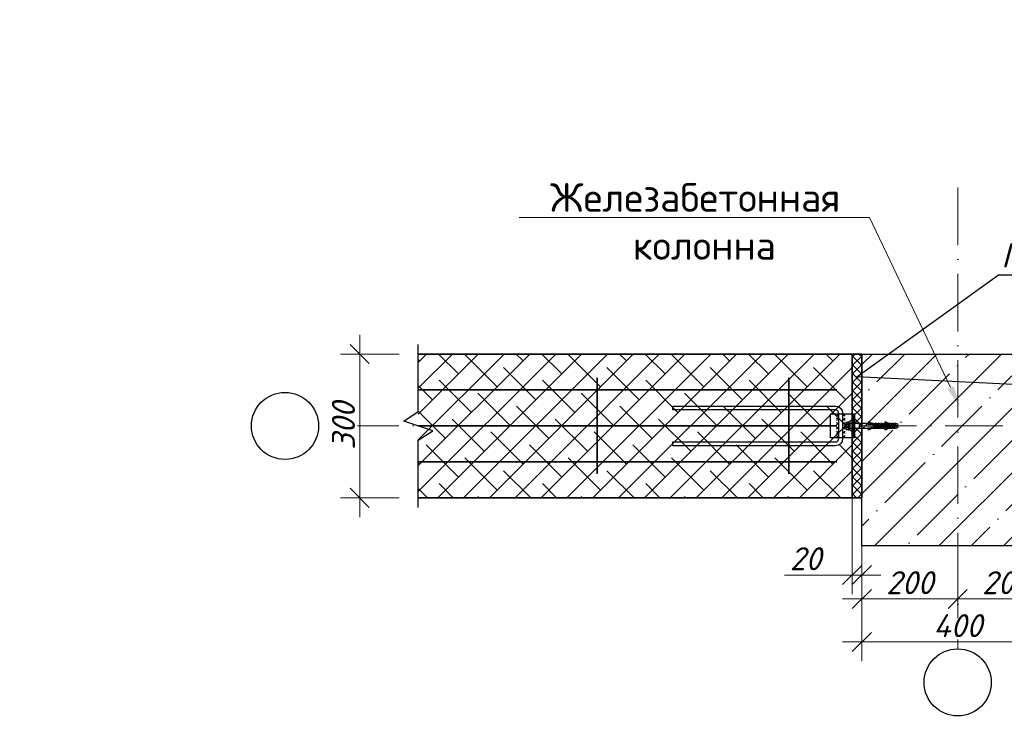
# Model space of a CAD drawing. Header units: millimetres. Extents: x 363306 to 7757304, y 1022887 to 1207196.
# Tile 242 of 256: x 1168146 to 1178416, y 1066364 to 1073808. Entities that reach past the tile are written whole.
import ezdxf
from ezdxf import colors
from ezdxf.entities.mleader import LeaderData, LeaderLine
from ezdxf.math import Vec2, Vec3

# ---------------------------------------------------------------- set-up
doc = ezdxf.new("R2010")
doc.units = ezdxf.units.MM
doc.linetypes.add('ACAD_ISO10W100', pattern=[18, 12, -3, 0, -3])
for name, color, linetype, lineweight in [('.', 7, 'Continuous', 15), ('gazabulok 300', 32, 'Continuous', 30), ('Линия ОС', 22, 'ACAD_ISO10W100', 9)]:
    doc.layers.add(name, color=color, linetype=linetype, lineweight=lineweight)
for name, color, linetype in [('0 @ 100', 7, 'Continuous'), ('kcd_tx', 7, 'Continuous'), ('shtrixovka', 7, 'Continuous'), ('Штрих', 7, 'Continuous')]:
    doc.layers.add(name, color=color, linetype=linetype)
doc.styles.add('iso', font='isocpeur.TTF')
doc.styles.add('ISOCPEUR', font='isocpeur.TTF')
doc.styles.get("Standard").update_dxf_attribs({"font": 'isocpeui.ttf'})
doc.styles.add('ГОСТ 2.304', font='isocpeui.ttf')
doc.dimstyles.new('Санжар', dxfattribs={"dimtxt": 240, "dimasz": 200, "dimexe": 200, "dimexo": 200, "dimgap": 50, "dimtad": 1, "dimdec": 0, "dimtxsty": 'Standard', "dimblk": 'OBLIQUE', "dimcen": 2.5, "dimdle": 200, "dimclrd": 152, "dimclre": 152, "dimclrt": 152, "dimadec": 0, "dimazin": 0, "dimtfac": 1, "dimtdec": 0, "dimtmove": 0, "dimatfit": 3, "dimldrblk": 'OBLIQUE', "dimfxl": 0, "dimlwd": 0, "dimlwe": 0, "dimarcsym": 0})
pattern_1 = [(45, (134542.7, -763697.67), (-44.9012806, 44.9012806), []), (135, (134542.7, -763697.67), (-44.9012806, -44.9012806), [])]

# ---------------------------------------------------------------- blocks, each defined once
blk = doc.blocks.new('_Oblique')
at = {"color": 0, "linetype": 'ByBlock', "lineweight": -2}
blk.add_line((-0.5, -0.5), (0.5, 0.5), dxfattribs=at)
blk = doc.blocks.new('*D973')
at = {"layer": 'Defpoints', "color": 0, "lineweight": 25, "transparency": 16777216}
for p in [(1176930, 1068570), (1178930, 1068570), (1178930, 1067317)]:
    blk.add_point(p, dxfattribs=at)
at = {"layer": 'kcd_tx', "lineweight": 0, "transparency": 16777216}
for p, q in [((1176930, 1068370), (1176930, 1067117)), ((1178930, 1068370), (1178930, 1067117)), ((1176730, 1067317), (1179130, 1067317))]:
    blk.add_line(p, q, dxfattribs=at)
at = {"layer": 'kcd_tx', "lineweight": 0, "transparency": 16777216, "xscale": 200, "yscale": 200, "zscale": 200, "rotation": 180}
blk.add_blockref('_Oblique', (1176930, 1067317), dxfattribs=at)
at = {"layer": 'kcd_tx', "lineweight": 0, "transparency": 16777216, "xscale": 200, "yscale": 200, "zscale": 200}
blk.add_blockref('_Oblique', (1178930, 1067317), dxfattribs=at)
at = {"layer": 'kcd_tx', "lineweight": 30, "transparency": 16777216, "insert": (1177930, 1067487), "char_height": 240, "attachment_point": 5, "bg_fill": 3, "box_fill_scale": 1.1, "bg_fill_color": 256, "bg_fill_true_color": 13158600, "bg_fill_transparency": 0}
blk.add_mtext('400', dxfattribs=at)
blk = doc.blocks.new('5454')
at = {"color": 1, "linetype": 'Continuous'}
for p, q in [((49304.4, 10309.9), (49314, 10314.4)), ((49314.5, 10313.2), (49305.8, 10309.2)), ((49314, 10314.4), (49314.5, 10313.2)), ((49339.2, 10309.9), (49348.8, 10314.4)), ((49349.3, 10313.2), (49340.6, 10309.2)), ((49348.8, 10314.4), (49349.3, 10313.2)), ((49387.8, 10313.4), (49387.6, 10311.5)), ((49387.6, 10311.5), (49387.6, 10299.7)), ((49388, 10313.6), (49389.8, 10313.6)), ((49389.8, 10310.6), (49389.8, 10313.9)), ((49389.8, 10297.6), (49389.8, 10313.6)), ((49390.3, 10314.4), (49390.7, 10314.4)), ((49390.7, 10314.4), (49390.3, 10314.4)), ((49391.2, 10309.1), (49391.2, 10313.9)), ((49391.2, 10313.6), (49391.2, 10313.9)), ((49391.2, 10313.1), (49391.2, 10310.6)), ((49395.2, 10313.1), (49391.7, 10313.1)), ((49395.7, 10311.5), (49395.7, 10299.7)), ((49287.1, 10306.1), (49294.3, 10306.1)), ((49287.1, 10305), (49287.1, 10306.1)), ((49287.1, 10305), (49295.4, 10305)), ((49287.6, 10309.1), (49291.6, 10310.6)), ((49287.6, 10306.1), (49287.6, 10309.1)), ((49287.6, 10305), (49287.6, 10302.1)), ((49291.6, 10300.6), (49287.6, 10302.1)), ((49291.6, 10306.1), (49291.6, 10310.6)), ((49291.6, 10310.6), (49294.2, 10310.6)), ((49291.6, 10305), (49291.6, 10300.6)), ((49294.2, 10300.6), (49291.6, 10300.6)), ((49294.2, 10310.6), (49294.2, 10306.1)), ((49294.2, 10310.6), (49294.3, 10310)), ((49294.2, 10300.6), (49294.2, 10305)), ((49294.3, 10301.2), (49294.2, 10300.6)), ((49296.3, 10310), (49294.3, 10310)), ((49294.3, 10306.1), (49294.3, 10309.2)), ((49294.3, 10307.2), (49301.2, 10307.2)), ((49294.3, 10302), (49294.3, 10305)), ((49294.3, 10302), (49294.3, 10301.2)), ((49296.3, 10301.2), (49294.3, 10301.2)), ((49295.4, 10306.1), (49300.1, 10306.1)), ((49295.4, 10305), (49295.4, 10306.1)), ((49295.9, 10310), (49297.4, 10310.6)), ((49297.4, 10300.6), (49295.9, 10301.2)), ((49297.4, 10310.6), (49297.4, 10307.2)), ((49297.4, 10310.6), (49300, 10310.6)), ((49297.4, 10300.6), (49297.4, 10306.1)), ((49300, 10300.6), (49297.4, 10300.6)), ((49300, 10307.2), (49300, 10310.6)), ((49300, 10310.6), (49300.1, 10310)), ((49300, 10306.1), (49300, 10300.6)), ((49300.1, 10301.2), (49300, 10300.6)), ((49302.1, 10310), (49300.1, 10310)), ((49300.1, 10307.2), (49300.1, 10309.2)), ((49300.1, 10302), (49300.1, 10306.1)), ((49300.1, 10303.9), (49307, 10303.9)), ((49300.1, 10302), (49300.1, 10301.2)), ((49302.1, 10301.2), (49300.1, 10301.2)), ((49301.2, 10305), (49301.2, 10307.2)), ((49301.2, 10305), (49305.9, 10305)), ((49301.7, 10310), (49303.2, 10310.6)), ((49303.2, 10300.6), (49301.7, 10301.2)), ((49303.2, 10305), (49303.2, 10310.6)), ((49303.2, 10310.6), (49305.8, 10310.6)), ((49303.2, 10303.9), (49303.2, 10300.6)), ((49305.8, 10300.6), (49303.2, 10300.6)), ((49304.4, 10309.9), (49305.8, 10309.9)), ((49305.8, 10308.8), (49305.8, 10309.9)), ((49305.8, 10305), (49305.8, 10308.8)), ((49305.8, 10308.8), (49305.9, 10308.8)), ((49305.8, 10302.4), (49305.8, 10303.9)), ((49305.9, 10302.4), (49305.8, 10302.4)), ((49305.8, 10300.6), (49305.8, 10302.4)), ((49314.5, 10298), (49305.8, 10302)), ((49305.8, 10300.6), (49314, 10296.8)), ((49305.9, 10308.8), (49308.4, 10308.8)), ((49305.9, 10305), (49305.9, 10308.8)), ((49305.9, 10307.2), (49312.8, 10307.2)), ((49305.9, 10302.4), (49305.9, 10303.9)), ((49308.4, 10302.4), (49305.9, 10302.4)), ((49307, 10306.1), (49311.7, 10306.1)), ((49307, 10303.9), (49307, 10306.1)), ((49308.4, 10308.8), (49308.7, 10309.2)), ((49309, 10301.4), (49308.4, 10302.4)), ((49308.7, 10309.2), (49309.5, 10310.6)), ((49309, 10309.2), (49308.7, 10309.2)), ((49309, 10307.2), (49309, 10309.2)), ((49311.6, 10309.2), (49309, 10309.2)), ((49309, 10301.4), (49309, 10306.1)), ((49309.5, 10300.6), (49309, 10301.4)), ((49309.5, 10310.6), (49311.6, 10310.6)), ((49309.5, 10300.6), (49311.6, 10300.6)), ((49311.6, 10310.6), (49311.7, 10309.4)), ((49311.7, 10309.2), (49311.6, 10309.2)), ((49311.6, 10307.2), (49311.6, 10309.2)), ((49311.6, 10300.6), (49311.6, 10306.1)), ((49311.6, 10300.6), (49311.7, 10301.8)), ((49311.7, 10309.4), (49314.8, 10310.6)), ((49311.7, 10307.2), (49311.7, 10309.2)), ((49314.8, 10309.2), (49311.7, 10309.2)), ((49311.7, 10301.8), (49311.7, 10306.1)), ((49311.7, 10303.9), (49318.6, 10303.9)), ((49311.7, 10301.8), (49314.8, 10300.6)), ((49312.8, 10305), (49312.8, 10307.2)), ((49312.8, 10305), (49317.5, 10305)), ((49314, 10296.8), (49314.5, 10298)), ((49314.8, 10310.6), (49315.3, 10310.6)), ((49314.8, 10305), (49314.8, 10309.2)), ((49315.3, 10309.2), (49314.8, 10309.2)), ((49314.8, 10300.6), (49314.8, 10303.9)), ((49314.8, 10300.6), (49315.3, 10300.6)), ((49315.3, 10310.6), (49315.3, 10309.2)), ((49315.3, 10310.6), (49317.4, 10310.6)), ((49317.4, 10300.6), (49315.3, 10300.6)), ((49317.4, 10305), (49317.4, 10310.6)), ((49317.4, 10310.6), (49317.5, 10310)), ((49317.4, 10303.9), (49317.4, 10300.6)), ((49317.5, 10301.2), (49317.4, 10300.6)), ((49319.5, 10310), (49317.5, 10310)), ((49317.5, 10305), (49317.5, 10309.2)), ((49317.5, 10307.2), (49324.4, 10307.2)), ((49317.5, 10302), (49317.5, 10303.9)), ((49317.5, 10301.2), (49317.5, 10302)), ((49319.5, 10301.2), (49317.5, 10301.2)), ((49318.6, 10306.1), (49323.3, 10306.1)), ((49318.6, 10303.9), (49318.6, 10306.1)), ((49319.1, 10310), (49320.6, 10310.6)), ((49320.6, 10300.6), (49319.1, 10301.2)), ((49320.6, 10310.6), (49320.6, 10307.2)), ((49320.6, 10310.6), (49323.2, 10310.6)), ((49320.6, 10300.6), (49320.6, 10306.1)), ((49323.2, 10300.6), (49320.6, 10300.6)), ((49323.2, 10307.2), (49323.2, 10310.6)), ((49323.2, 10310.6), (49323.3, 10310)), ((49323.2, 10306.1), (49323.2, 10300.6)), ((49323.3, 10301.2), (49323.2, 10300.6)), ((49325.3, 10310), (49323.3, 10310)), ((49323.3, 10307.2), (49323.3, 10309.2)), ((49323.3, 10302), (49323.3, 10306.1)), ((49323.3, 10303.9), (49330.2, 10303.9)), ((49323.3, 10303.9), (49330.2, 10303.9)), ((49323.3, 10301.2), (49323.3, 10302)), ((49325.3, 10301.2), (49323.3, 10301.2)), ((49324.4, 10305), (49324.4, 10307.2)), ((49324.4, 10305), (49329.1, 10305)), ((49324.9, 10310), (49326.4, 10310.6)), ((49326.4, 10300.6), (49324.9, 10301.2)), ((49326.4, 10305), (49326.4, 10310.6)), ((49326.4, 10310.6), (49329, 10310.6)), ((49326.4, 10303.9), (49326.4, 10300.6)), ((49329, 10300.6), (49326.4, 10300.6)), ((49329, 10307.6), (49329, 10310.6)), ((49329, 10310.6), (49329.1, 10310)), ((49329, 10307.6), (49329, 10305)), ((49329, 10303.9), (49329, 10300.6)), ((49329.1, 10301.2), (49329, 10300.6)), ((49331.1, 10310), (49329.1, 10310)), ((49329.1, 10305), (49329.1, 10309.2)), ((49336, 10307.2), (49329.1, 10307.2)), ((49329.1, 10302), (49329.1, 10303.9)), ((49329.1, 10301.2), (49329.1, 10302)), ((49331.1, 10301.2), (49329.1, 10301.2)), ((49334.9, 10306.1), (49330.2, 10306.1)), ((49330.2, 10303.9), (49330.2, 10306.1)), ((49330.7, 10310), (49332.2, 10310.6)), ((49332.2, 10300.6), (49330.7, 10301.2)), ((49332.2, 10310.6), (49332.2, 10307.2)), ((49332.2, 10310.6), (49334.8, 10310.6)), ((49332.2, 10300.6), (49332.2, 10306.1)), ((49334.8, 10300.6), (49332.2, 10300.6)), ((49334.8, 10310.6), (49334.8, 10307.6)), ((49334.8, 10310.6), (49334.9, 10310)), ((49334.9, 10307.6), (49334.8, 10307.6)), ((49334.8, 10306.1), (49334.8, 10305)), ((49334.8, 10300.6), (49334.8, 10305)), ((49334.9, 10301.2), (49334.8, 10300.6)), ((49336.9, 10310), (49334.9, 10310)), ((49334.9, 10307.6), (49334.9, 10309.2)), ((49334.9, 10302), (49334.9, 10306.1)), ((49334.9, 10305), (49352.6, 10305)), ((49334.9, 10301.2), (49334.9, 10302)), ((49336.9, 10301.2), (49334.9, 10301.2)), ((49336, 10306.1), (49336, 10307.2)), ((49352.6, 10306.1), (49336, 10306.1)), ((49336.5, 10310), (49338, 10310.6)), ((49338, 10300.6), (49336.5, 10301.2)), ((49338, 10306.2), (49338, 10310.6)), ((49338, 10310.6), (49340.6, 10310.6)), ((49338, 10305), (49338, 10300.6)), ((49340.6, 10300.6), (49338, 10300.6)), ((49339.2, 10309.9), (49340.6, 10309.9)), ((49340.6, 10309.9), (49340.6, 10308.8)), ((49340.6, 10308.8), (49343.2, 10308.8)), ((49343.2, 10302.4), (49340.6, 10302.4)), ((49340.6, 10302.4), (49340.6, 10300.6)), ((49349.3, 10298), (49340.6, 10302)), ((49340.6, 10300.6), (49348.8, 10296.8)), ((49343.2, 10308.8), (49343.5, 10309.2)), ((49344.3, 10300.6), (49343.2, 10302.4)), ((49343.5, 10309.2), (49344.3, 10310.6)), ((49350.1, 10309.2), (49343.5, 10309.2)), ((49344.3, 10310.6), (49350.1, 10310.6)), ((49344.3, 10300.6), (49350.1, 10300.6)), ((49348.8, 10296.8), (49349.3, 10298)), ((49350.1, 10310.6), (49386.9, 10310.6)), ((49350.1, 10310.6), (49350.1, 10309.2)), ((49386.9, 10300.6), (49350.1, 10300.6)), ((49352.6, 10305), (49352.6, 10306.1)), ((49367.6, 10300.6), (49367.6, 10310.6)), ((49387.8, 10297.8), (49387.6, 10299.7)), ((49388, 10297.6), (49389.8, 10297.6)), ((49389.8, 10310.6), (49389.8, 10300.6)), ((49389.8, 10300.6), (49389.8, 10297.3)), ((49390.7, 10296.8), (49390.3, 10296.8)), ((49391.2, 10309.4), (49395.2, 10309.4)), ((49391.2, 10305.6), (49391.2, 10309.1)), ((49391.2, 10305.6), (49391.2, 10297.6)), ((49391.2, 10301.8), (49395.1, 10301.8)), ((49391.2, 10297.3), (49391.2, 10297.6)), ((49395.2, 10298.1), (49391.7, 10298.1)), ((49395.2, 10309.5), (49395.2, 10309.3)), ((49395.7, 10309.4), (49395.7, 10309.4))]:
    blk.add_line(p, q, dxfattribs=at)
at = {"color": 1}
blk.add_line((49287.1, 10305.6), (49287.2, 10305.6), dxfattribs=at)
at = {"color": 1, "linetype": 'Continuous'}
for centre, radius, start, end in [((49386.7, 10311.5), 0.932, 280.1141, 356.6332), ((49388, 10313.4), 0.2, 90, 175), ((49390.3, 10313.9), 0.5, 90, 180), ((49390.7, 10313.9), 0.5, 0, 90), ((49391.7, 10313.6), 0.5, 180, 270), ((49389, 10312.1), 6.74, 335.8555, 354.3516), ((49388.9, 10310.4), 6.83, 8.923, 22.9185), ((48705.9, 10260.3), 590.5, 4.7499, 4.8273), ((49445.4, 9939), 399.8, 111.8924, 112.1957), ((49444.3, 10669.6), 397, 247.8032, 248.1087), ((48711.7, 10260.3), 590.5, 4.7499, 4.8273), ((49451.2, 9939), 399.8, 111.8924, 112.1957), ((49450.1, 10669.6), 397, 247.8032, 248.1087), ((48718, 10259.4), 601.6, 4.7507, 4.8262), ((49467.8, 9941.1), 397.6, 111.8931, 112.1965), ((49467.5, 10669.5), 396.9, 247.8032, 248.1087), ((48723.8, 10259.4), 601.6, 4.7507, 4.8262), ((49473.6, 9941.1), 397.6, 111.8931, 112.1965), ((49473.3, 10669.5), 396.9, 247.8032, 248.1087), ((48729.6, 10259.4), 601.6, 4.7507, 4.8262), ((49479.4, 9941.1), 397.6, 111.8931, 112.1965), ((49479.1, 10669.5), 396.9, 247.8032, 248.1087), ((48735.4, 10259.4), 601.6, 4.7507, 4.8262), ((49485.2, 9941.1), 397.6, 111.8931, 112.1965), ((49484.9, 10669.5), 396.9, 247.8032, 248.1087), ((49386.7, 10299.6), 0.98, 5.2324, 76.3625), ((49388, 10297.8), 0.2, 185, 270), ((49390.3, 10297.3), 0.5, 180, 270), ((49390.7, 10297.3), 0.5, 270, 0), ((49391.7, 10297.6), 0.5, 90, 180), ((49389, 10306.6), 6.74, 5.6484, 24.1445), ((49389, 10304.6), 6.74, 335.8555, 354.3516), ((49389, 10299.1), 6.74, 5.6484, 24.1445), ((49388.9, 10300.8), 6.83, 337.0815, 351.077), ((49388.9, 10310.4), 6.83, 350.8089, 351.077)]:
    blk.add_arc(centre, radius, start, end, dxfattribs=at)
blk = doc.blocks.new('*D1037')
at = {"layer": 'Defpoints', "color": 0, "lineweight": 25, "transparency": 16777216}
for p in [(1176930, 1068320), (1177930, 1068320), (1177930, 1067765)]:
    blk.add_point(p, dxfattribs=at)
at = {"layer": 'kcd_tx', "lineweight": 0, "transparency": 16777216}
for p, q in [((1176930, 1068120), (1176930, 1067565)), ((1177930, 1068120), (1177930, 1067565)), ((1176730, 1067765), (1178130, 1067765))]:
    blk.add_line(p, q, dxfattribs=at)
at = {"layer": 'kcd_tx', "lineweight": 0, "transparency": 16777216, "xscale": 200, "yscale": 200, "zscale": 200, "rotation": 180}
blk.add_blockref('_Oblique', (1176930, 1067765), dxfattribs=at)
at = {"layer": 'kcd_tx', "lineweight": 0, "transparency": 16777216, "xscale": 200, "yscale": 200, "zscale": 200}
blk.add_blockref('_Oblique', (1177930, 1067765), dxfattribs=at)
at = {"layer": 'kcd_tx', "lineweight": 30, "transparency": 16777216, "insert": (1177430, 1067935), "char_height": 240, "attachment_point": 5, "bg_fill": 3, "box_fill_scale": 1.1, "bg_fill_color": 256, "bg_fill_true_color": 13158600, "bg_fill_transparency": 0}
blk.add_mtext('200', dxfattribs=at)
blk = doc.blocks.new('*D1038')
at = {"layer": 'Defpoints', "color": 0, "lineweight": 25, "transparency": 16777216}
for p in [(1177930, 1068320), (1178930, 1068320), (1178930, 1067765)]:
    blk.add_point(p, dxfattribs=at)
at = {"layer": 'kcd_tx', "lineweight": 0, "transparency": 16777216}
for p, q in [((1177930, 1068120), (1177930, 1067565)), ((1178930, 1068120), (1178930, 1067565)), ((1177730, 1067765), (1179130, 1067765))]:
    blk.add_line(p, q, dxfattribs=at)
at = {"layer": 'kcd_tx', "lineweight": 0, "transparency": 16777216, "xscale": 200, "yscale": 200, "zscale": 200, "rotation": 180}
blk.add_blockref('_Oblique', (1177930, 1067765), dxfattribs=at)
at = {"layer": 'kcd_tx', "lineweight": 0, "transparency": 16777216, "xscale": 200, "yscale": 200, "zscale": 200}
blk.add_blockref('_Oblique', (1178930, 1067765), dxfattribs=at)
at = {"layer": 'kcd_tx', "lineweight": 30, "transparency": 16777216, "insert": (1178430, 1067935), "char_height": 240, "attachment_point": 5, "bg_fill": 3, "box_fill_scale": 1.1, "bg_fill_color": 256, "bg_fill_true_color": 13158600, "bg_fill_transparency": 0}
blk.add_mtext('200', dxfattribs=at)
blk = doc.blocks.new('*D1039')
at = {"layer": 'Defpoints', "color": 0, "lineweight": 25, "transparency": 16777216}
for p in [(1171693, 1070320), (1172304, 1070320), (1172304, 1068820)]:
    blk.add_point(p, dxfattribs=at)
at = {"layer": 'kcd_tx', "lineweight": 0, "transparency": 16777216}
for p, q in [((1171693, 1068620), (1171693, 1070520)), ((1172104, 1070320), (1171493, 1070320)), ((1172104, 1068820), (1171493, 1068820))]:
    blk.add_line(p, q, dxfattribs=at)
at = {"layer": 'kcd_tx', "lineweight": 0, "transparency": 16777216, "xscale": 200, "yscale": 200, "zscale": 200}
for p, rotation in [((1171693, 1070320), 90), ((1171693, 1068820), 270)]:
    blk.add_blockref('_Oblique', p, dxfattribs=dict(at, rotation=rotation))
at = {"layer": 'kcd_tx', "lineweight": 30, "transparency": 16777216, "insert": (1171523, 1069570), "char_height": 240, "attachment_point": 5, "rotation": 90, "bg_fill": 3, "box_fill_scale": 1.1, "bg_fill_color": 256, "bg_fill_true_color": 13158600, "bg_fill_transparency": 0}
blk.add_mtext('300', dxfattribs=at)
blk = doc.blocks.new('*D962')
at = {"layer": 'Defpoints', "color": 0, "lineweight": 25, "transparency": 16777216}
for p in [(1176830, 1069070), (1176930, 1068570), (1176830, 1068015)]:
    blk.add_point(p, dxfattribs=at)
at = {"layer": 'kcd_tx', "lineweight": 0, "transparency": 16777216}
for p, q in [((1176830, 1068870), (1176830, 1067815)), ((1176930, 1068370), (1176930, 1067815)), ((1176125, 1068015), (1176830, 1068015)), ((1177130, 1068015), (1176630, 1068015))]:
    blk.add_line(p, q, dxfattribs=at)
at = {"layer": 'kcd_tx', "lineweight": 0, "transparency": 16777216, "xscale": 200, "yscale": 200, "zscale": 200, "rotation": 180}
blk.add_blockref('_Oblique', (1176830, 1068015), dxfattribs=at)
at = {"layer": 'kcd_tx', "lineweight": 0, "transparency": 16777216, "xscale": 200, "yscale": 200, "zscale": 200}
blk.add_blockref('_Oblique', (1176930, 1068015), dxfattribs=at)
at = {"layer": 'kcd_tx', "lineweight": 30, "transparency": 16777216, "insert": (1176343, 1068185), "char_height": 240, "attachment_point": 5, "bg_fill": 3, "box_fill_scale": 1.1, "bg_fill_color": 256, "bg_fill_true_color": 13158600, "bg_fill_transparency": 0}
blk.add_mtext('20', dxfattribs=at)

msp = doc.modelspace()

# ---------------------------------------------------------------- hatches: boundary and pattern name
at = {"layer": '.', "lineweight": 0}
h = msp.add_hatch(dxfattribs=at)
h.set_pattern_fill('ANSI37', color=256, scale=20)
h.set_pattern_definition(pattern_1)
h.paths.add_polyline_path([(1176830.237, 1068820.345), (1176930.237, 1068820.345), (1176930.237, 1070320.345), (1176830.237, 1070320.345)])
h = msp.add_hatch(dxfattribs=at)
h.set_pattern_fill('ANSI37', color=256, scale=20)
h.set_pattern_definition(pattern_1)
h.paths.add_polyline_path([(1176830.237, 1068820.345), (1176930.237, 1068820.345), (1176930.237, 1070320.345), (1176830.237, 1070320.345)])
at = {"layer": 'shtrixovka', "lineweight": 9, "ltscale": 1.5, "true_color": 0xae4f24}
h = msp.add_hatch(dxfattribs=at)
h.set_pattern_fill('ANSI38', color=34, scale=60)
h.set_pattern_definition([(45, (-11054.7, -126595.6), (-134.703842, 134.703842), []), (135, (-11054.7, -126595.6), (-404.111525, 134.703842), [476.25, -285.75])])
edge = h.paths.add_edge_path()
edge.add_line((1176830.237, 1068820.345), (1172303.983, 1068820.345))
edge.add_line((1172303.983, 1068820.345), (1172303.983, 1070320.345))
edge.add_line((1172303.983, 1070320.345), (1176830.237, 1070320.345))
edge.add_line((1176830.237, 1070320.345), (1176830.237, 1068945.345))

# ---------------------------------------------------------------- linework, layer by layer
at = {"color": 146, "lineweight": 30}
for p, q in [((1176605.237, 1069445.345), (1176605.237, 1069695.345)), ((1176605.237, 1069695.345), (1176855.237, 1069695.345)), ((1176840.237, 1069695.345), (1176840.237, 1069445.345)), ((1176855.237, 1069695.345), (1176855.237, 1069445.345)), ((1176855.237, 1069445.345), (1176605.237, 1069445.345))]:
    msp.add_line(p, q, dxfattribs=at)
at = {"lineweight": 9}
for p, q in [((1176690.237, 1069695.345), (1176665.237, 1069670.345)), ((1176690.237, 1069670.345), (1176665.237, 1069695.345)), ((1176730.237, 1069695.345), (1176755.237, 1069670.345)), ((1176730.237, 1069670.345), (1176755.237, 1069695.345)), ((1176690.237, 1069650.345), (1176665.237, 1069625.345)), ((1176690.237, 1069625.345), (1176665.237, 1069650.345)), ((1176690.237, 1069605.345), (1176665.237, 1069580.345)), ((1176690.237, 1069580.345), (1176665.237, 1069605.345)), ((1176690.237, 1069560.345), (1176665.237, 1069535.345)), ((1176690.237, 1069535.345), (1176665.237, 1069560.345)), ((1176730.237, 1069650.345), (1176755.237, 1069625.345)), ((1176730.237, 1069625.345), (1176755.237, 1069650.345)), ((1176730.237, 1069605.345), (1176755.237, 1069580.345)), ((1176730.237, 1069580.345), (1176755.237, 1069605.345)), ((1176730.237, 1069560.345), (1176755.237, 1069535.345)), ((1176730.237, 1069535.345), (1176755.237, 1069560.345)), ((1176690.237, 1069515.345), (1176665.237, 1069490.345)), ((1176690.237, 1069490.345), (1176665.237, 1069515.345)), ((1176690.237, 1069470.345), (1176665.237, 1069445.345)), ((1176690.237, 1069445.345), (1176665.237, 1069470.345)), ((1176730.237, 1069515.345), (1176755.237, 1069490.345)), ((1176730.237, 1069490.345), (1176755.237, 1069515.345)), ((1176730.237, 1069470.345), (1176755.237, 1069445.345)), ((1176730.237, 1069445.345), (1176755.237, 1069470.345))]:
    msp.add_line(p, q, dxfattribs=at)
msp.add_lwpolyline([(1172303.983, 1068720.345), (1172303.983, 1069420.345), (1172453.983, 1069520.345), (1172153.983, 1069620.345), (1172303.983, 1069720.345), (1172303.983, 1070420.345)])
at = {"color": 219, "lineweight": 35, "true_color": 0x642165}
msp.add_lwpolyline([(1176830.237, 1070320.345), (1176930.237, 1070320.345), (1176930.237, 1068820.345), (1176830.237, 1068820.345)], close=True, dxfattribs=at)
msp.add_lwpolyline([(1176830.237, 1070320.345), (1176930.237, 1070320.345), (1176930.237, 1068820.345), (1176830.237, 1068820.345)], close=True, dxfattribs=at)
at = {"color": 96, "lineweight": 35, "ltscale": 10}
for points in [[(1174168.246, 1070070.345), (1174168.246, 1069070.345)], [(1176168.246, 1070070.345), (1176168.246, 1069070.345)], [(1176668.246, 1069945.345), (1172303.983, 1069945.345)], [(1176668.246, 1069570.345), (1172303.983, 1069570.345)], [(1176668.246, 1069195.345), (1172303.983, 1069195.345)]]:
    msp.add_lwpolyline(points, dxfattribs=at)
at = {"color": 5}
msp.add_lwpolyline([(1174960.237, 1069402.845), (1176655.237, 1069402.845, 0.414213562), (1176690.237, 1069437.845), (1176690.237, 1069697.845, 0.414213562), (1176650.237, 1069737.845), (1174960.237, 1069737.845), (1174960.237, 1069777.845), (1176655.237, 1069777.845, -0.414213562), (1176730.237, 1069702.845), (1176730.237, 1069437.845, -0.414213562), (1176655.237, 1069362.845), (1174960.237, 1069362.845), (1174960.237, 1069402.845)], format="xyb", dxfattribs=at)
msp.add_circle((1170913.581, 1069570.345), 350)
at = {"layer": 'gazabulok 300', "color": 22, "lineweight": 35, "ltscale": 12}
for points in [[(1176830.237, 1068820.345), (1176830.237, 1070320.345), (1172303.983, 1070320.345)], [(1176830.237, 1068820.345), (1172303.983, 1068820.345)]]:
    msp.add_lwpolyline(points, dxfattribs=at)
at = {"layer": 'Линия ОС', "color": 244, "linetype": 'ACAD_ISO10W100', "lineweight": 9, "ltscale": 50, "true_color": 0x991b1e}
for p, q in [((1177930.237, 1072057.061), (1177930.237, 1067244.715)), ((1183801.884, 1069570.345), (1171263.581, 1069570.345))]:
    msp.add_line(p, q, dxfattribs=at)

# ---------------------------------------------------------------- block references
at = {"xscale": -5, "yscale": 5, "zscale": 5}
msp.add_blockref('5454', (1423743.432, 1018042.355), dxfattribs=at)

# ---------------------------------------------------------------- texts
at = {"lineweight": 9, "char_height": 300, "width": 5098.88054, "attachment_point": 1, "style": 'iso'}
for s, insert in [('\\pi457.168;{\\LГоризонтальная} \\P\\pi1088.684;сетка ГС-1', (1135481.247, 1074142.755, 0)), ('\\pi342.876;{\\LГоризонтальная} \\P\\pi840.831;сетка ГС-2', (1135366.415, 1069084.434))]:
    msp.add_mtext(s, dxfattribs=dict(at, insert=insert))
at = {"layer": '0 @ 100', "color": 7, "insert": (761996.908, 1075986.433), "char_height": 318.940213, "width": 19697.5359, "attachment_point": 4, "style": 'ГОСТ 2.304'}
msp.add_mtext('\\pi5457.36288;{\\fISOCPEUR|b1|i1|c204|p34;Характеристика участка строительства:\\P\\pi0;\\P}Расчетная зимняя температура воздух 15 °С.\\PСкоростной напор ветра   - 38кг/м2.\\PВес снегового покрова    - 50кг/м2.\\PКлассификация зданий по функциональной пожарной опасности - Ф 4.1 \\PКоэффициент надежности по назначению - 0.95\\P\\P^IПроектом разработано подъёмник для мало мобильных граждан населения грузоподъемностью 250 кг. скоростью 0,25 см/с. Двери шахт подъёмника противопожарные с пределом огнестойкости El 30. Подъёмники оборудованы кабинами габаритами 1500х1500 мм, ширина дверей кабины обеспечивает проезд инвалидной коляски. Для экстренных случаев подъёмник оснащен дополнительным аккумулятором и механическим спуском для безопасного спуска пассажира в нулевую отметку. Так же в дверях подъёмника установлены замки датчики которые открываются с ключевыми картами, чтобы открыть двери подъёмника.\\P^IС внешней и внутренней стороны наружных стен предусмотрено обшивка из аквапанелей толщиной 12,5мм с утеплением из минераловатной ваты на кварцевой основе, А =0,040 Вт/мС, толщиной 100мм. (по теплотехническому расчету). Наружная отделка из органическое стекло.\\P^IПодрядчик обязан предоставить заказчику сертификаты соответствия и пожарной безопасности на фасадную систему и все применяемые в данной системе материалы и изделия.\\PКонструкции, изделия и материалы применены по действующим стандартам, ТУ, сертификатам. На путях эвакуации используются отделочные материалы, соответствующие требованиям п. 5.25 ШНК 2.01.02-04.\\PОтделка стен с внутренней стороны окраска водоэмульсионными красками светлых тонов. Во внутренней и наружной отделке использованы современные отделочные материалы используемые на территории Республики Узбекистан.\\P^IКрыша - скатная из металлических профилированных листов с полимерными покрытиями с обеих сторон толщ.0,55мм по металлическим конструкциям.\\P^IПо периметру наружных стен устраивается бетонная отмостка. Бетон кл.В 7,5 шириной 1000 мм, толщиной 50 мм по гравийному основанию толщиной 100 мм -150 мм.\\P^IВсе строительно-монтажные работы вести согласно указаний соответствующих строительных норм и проекта производства работ (П.П.Р.) на основании ШНК 3.01.01 - 03 и КМК 3.01.02 - 00.', dxfattribs=at)

# ---------------------------------------------------------------- leaders
at = {"color": 251, "lineweight": 9}
ml = msp.add_multileader_mtext('Standard', dxfattribs=at)
ml.set_content('Железабетонная\\P колонна', color=251, style='iso')
ml.set_leader_properties(color=256, lineweight=0)
ml.build(insert=Vec2(0, 0))
ml.multileader.update_dxf_attribs({"text_left_attachment_type": 6, "text_right_attachment_type": 6, "dogleg_length": 200, "arrow_head_size": 220})
ctx = ml.context
ctx.base_point, ctx.char_height, ctx.arrow_head_size, ctx.plane_origin = Vec3(1173731.096, 1071743.666), 300, 220, Vec3(1177880.562, 1070021.105)
ctx.left_attachment, ctx.right_attachment, ctx.text_align_type = 6, 6, 1
notes = []
notes.append((ctx, [(0, (1, 1, 0), (1177010.096, 1071743.666), (-1, 0), 200, [(0, [(1177951.135, 1069771.105)], 0, [])])]))
ctx.mtext.insert, ctx.mtext.alignment, ctx.mtext.flow_direction = Vec3(1175192.528, 1072103.666), 2, 5
ml = msp.add_multileader_mtext('Standard')
ml.set_content('{\\fISOCPEUR|b0|i1|c204|p34;Пороизол}', color=256, style='ISOCPEUR')
ml.set_leader_properties()
ml.build(insert=Vec2(0, 0))
ml.multileader.update_dxf_attribs({"text_left_attachment_type": 6, "text_right_attachment_type": 6, "dogleg_length": 0.208, "arrow_head_size": 188.682, "scale": 100})
ctx = ml.context
ctx.base_point, ctx.scale, ctx.char_height, ctx.arrow_head_size, ctx.landing_gap_size, ctx.plane_origin = Vec3(1178377.129, 1071148.084), 100, 251.57628, 188.682, 0, Vec3(1182639.552, 1068098.132)
ctx.left_attachment, ctx.right_attachment, ctx.text_align_type = 6, 6, 1
notes.append((ctx, [(1, (1, 1, 0), (1178356.179, 1071148.084), (1, 0), 20.95, [(1, [(1178984.618, 1069977.339), (1176876.752, 1070082.32)], 0, [])])]))
ctx.mtext.insert, ctx.mtext.alignment, ctx.mtext.flow_direction = Vec3(1179106.986, 1071475.133), 2, 5
for ctx, leaders in notes:
    for number, flags, end, landing, length, lines in leaders:
        leader = LeaderData()
        leader.index, (leader.has_last_leader_line, leader.has_dogleg_vector, leader.attachment_direction) = number, flags
        leader.last_leader_point, leader.dogleg_vector, leader.dogleg_length = Vec3(end), Vec3(landing), length
        for number, points, colour, breaks in lines:
            line = LeaderLine()
            line.index, line.vertices, line.color, line.breaks = number, Vec3.list(points), colors.encode_raw_color(colour), breaks
            leader.lines.append(line)
        ctx.leaders.append(leader)

# ---------------------------------------------------------------- next in the draw order: dimensions: what is measured, and where the dimension line sits
at = {"layer": 'kcd_tx', "color": 18, "lineweight": 30, "true_color": 0x000000}
dim = msp.add_linear_dim(base=(1171692.659, 1070320.345), p1=(1172303.983, 1068820.345), p2=(1172303.983, 1070320.345), angle=90, dimstyle='Санжар', override={"dimlfac": 0.2, "dimclrd": 256, "dimclre": 256, "dimclrt": 256, "dimtmove": 1, "dimfxl": 0.18, "dimtfill": 1, "dimarcsym": 2}, dxfattribs=at)
dim.commit()
dim.dimension.update_dxf_attribs({"geometry": '*D1039', "text_midpoint": (1171522.659, 1069570.345)})
dim = msp.add_linear_dim(base=(1178930.237, 1067316.724), p1=(1176930.237, 1068570.345), p2=(1178930.237, 1068570.345), dimstyle='Санжар', override={"dimlfac": 0.2, "dimclrd": 256, "dimclre": 256, "dimclrt": 256, "dimtmove": 1, "dimfxl": 0.18, "dimtfill": 1, "dimarcsym": 2}, dxfattribs=at)
dim.commit()
dim.dimension.update_dxf_attribs({"geometry": '*D973', "text_midpoint": (1177930.237, 1067486.724)})

# ---------------------------------------------------------------- next in the draw order: hatches: boundary and pattern name
at = {"layer": 'Штрих', "lineweight": 9, "ltscale": 100}
h = msp.add_hatch(dxfattribs=at)
h.set_pattern_fill('ANSI35', color=252, scale=75, style=0)
h.set_pattern_definition([(45, (130606.3, -724393.9), (-336.7596, 336.7596), []), (45, (130943.05, -724393.9), (-336.7596, 336.7596), [595.3125, -119.0625, 0, -119.0625])])
h.paths.add_polyline_path([(1178930.237, 1068320.345), (1178930.237, 1070320.345), (1176930.237, 1070320.345), (1176930.237, 1068320.345)])

# ---------------------------------------------------------------- next in the draw order: linework, layer by layer
at = {"color": 18, "lineweight": 30, "true_color": 0x000000}
msp.add_lwpolyline([(1176930.237, 1070320.345), (1178930.237, 1070320.345), (1178930.237, 1068320.345), (1176930.237, 1068320.345)], close=True, dxfattribs=at)
msp.add_circle((1177930.237, 1066894.715), 350)

# ---------------------------------------------------------------- next in the draw order: dimensions: what is measured, and where the dimension line sits
at = {"layer": 'kcd_tx', "color": 18, "lineweight": 30, "true_color": 0x000000}
dim = msp.add_linear_dim(base=(1177930.237, 1067764.818), p1=(1176930.237, 1068320.345), p2=(1177930.237, 1068320.345), dimstyle='Санжар', override={"dimlfac": 0.2, "dimclrd": 256, "dimclre": 256, "dimclrt": 256, "dimtmove": 1, "dimfxl": 0.18, "dimtfill": 1, "dimarcsym": 2}, dxfattribs=at)
dim.commit()
dim.dimension.update_dxf_attribs({"geometry": '*D1037', "text_midpoint": (1177430.237, 1067934.818)})

# ---------------------------------------------------------------- next in the draw order: dimensions: what is measured, and where the dimension line sits
dim = msp.add_linear_dim(base=(1176830.237, 1068014.818), p1=(1176930.237, 1068570.345), p2=(1176830.237, 1069070.345), angle=180, dimstyle='Санжар', override={"dimlfac": 0.2, "dimclrd": 256, "dimclre": 256, "dimclrt": 256, "dimtmove": 1, "dimfxl": 0.18, "dimtfill": 1, "dimarcsym": 2}, dxfattribs=at)
dim.commit()
dim.dimension.update_dxf_attribs({"geometry": '*D962', "text_midpoint": (1176343.053, 1067976.621), "dimtype": 160})
dim = msp.add_linear_dim(base=(1178930.237, 1067764.818), p1=(1177930.237, 1068320.345), p2=(1178930.237, 1068320.345), dimstyle='Санжар', override={"dimlfac": 0.2, "dimclrd": 256, "dimclre": 256, "dimclrt": 256, "dimtmove": 1, "dimfxl": 0.18, "dimtfill": 1, "dimarcsym": 2}, dxfattribs=at)
dim.commit()
dim.dimension.update_dxf_attribs({"geometry": '*D1038', "text_midpoint": (1178430.237, 1067934.818)})

doc.saveas('drawing.dxf')
